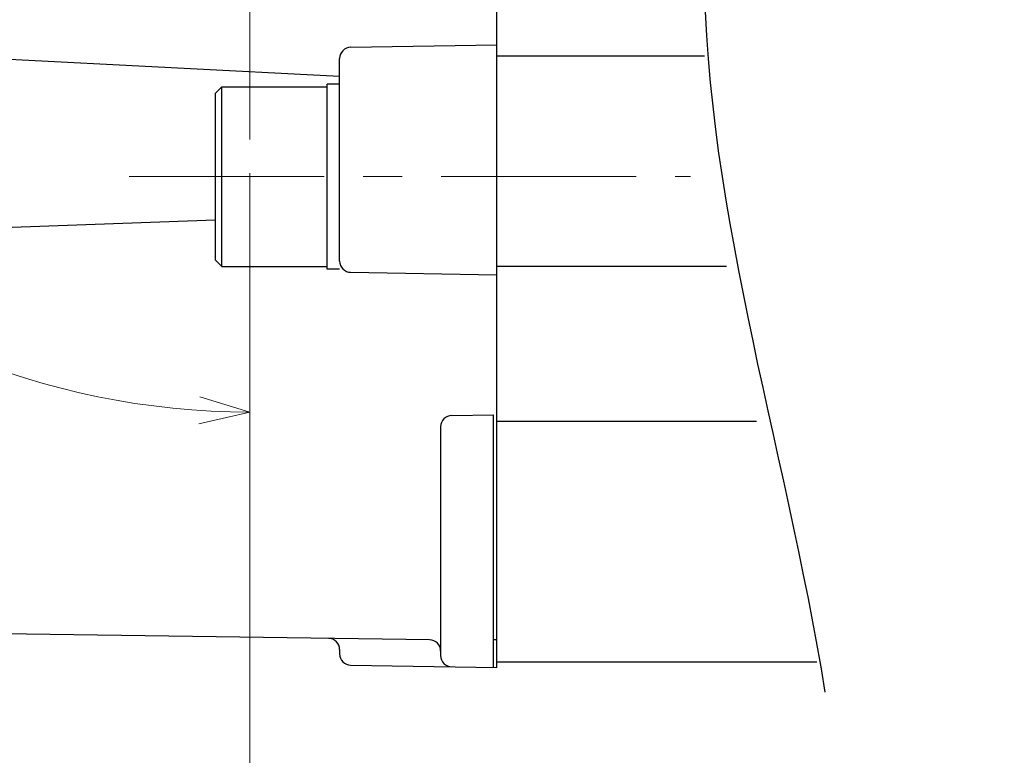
# Model space of a CAD drawing. Header units: millimetres. Extents: x 0 to 1300, y 0 to 891.
# Tile 32 of 141: x 578 to 665, y 200 to 265. Entities that reach past the tile are written whole.
import ezdxf

# ---------------------------------------------------------------- set-up
doc = ezdxf.new("R2010")
doc.units = ezdxf.units.MM
doc.header["$LTSCALE"] = 0.547069
doc.linetypes.add('CENTER', pattern=[50.8, 31.75, -6.35, 6.35, -6.35])
doc.layers.add('NoLayerName_001', color=7, linetype='Continuous')
doc.styles.get("Standard").update_dxf_attribs({"font": 'txt', "bigfont": 'extfont2'})
doc.dimstyles.get("Standard").update_dxf_attribs({"dimtxt": 2.5, "dimasz": 2.5, "dimexe": 1, "dimexo": 1, "dimtad": 1, "dimdec": 3, "dimzin": 0, "dimdsep": 46, "dimtxsty": 'Standard', "dimcen": 2.5, "dimadec": 3, "dimazin": 0, "dimtfac": 0.75, "dimtdec": 3, "dimtmove": 0, "dimatfit": 3, "dimfxl": 1, "dimarcsym": 0})

# ---------------------------------------------------------------- blocks, each defined once
blk = doc.blocks.new('_OPEN30')
at = {"color": 0, "linetype": 'ByBlock', "lineweight": -2}
for p, q in [((-1, 0.267949), (0, 0)), ((0, 0), (-1, -0.267949)), ((0, 0), (-1, 0))]:
    blk.add_line(p, q, dxfattribs=at)
blk = doc.blocks.new('*D146')
at = {"layer": 'Defpoints', "color": 0}
for p in [(522.504, 297.502), (522.604, 297.502), (598.115, 254.671), (598.115, 254.571), (542.72, 201.555)]:
    blk.add_point(p, dxfattribs=at)
at = {"layer": 'NoLayerName_001', "color": 0, "linetype": 'Continuous', "lineweight": 13}
for p, q in [((519.504, 297.502), (484.326, 297.502)), ((598.115, 251.571), (598.115, 183.713))]:
    blk.add_line(p, q, dxfattribs=at)
blk.add_arc((598.115, 297.502), 110.789, 182.32738, 267.67262, dxfattribs=at)
at = {"layer": 'NoLayerName_001', "color": 0, "lineweight": 13, "xscale": 4.5, "yscale": 4.5, "zscale": 4.5}
for p, rotation in [((487.326, 297.502), 91.16369187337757), ((598.115, 186.713), 358.8363081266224)]:
    blk.add_blockref('_OPEN30', p, dxfattribs=dict(at, rotation=rotation))
at = {"layer": 'NoLayerName_001', "color": 0, "lineweight": 13, "insert": (513.056, 239.647), "char_height": 9.6, "attachment_point": 5, "rotation": 304.22235}
blk.add_mtext('\\W0.8594;90%%d', dxfattribs=at)
blk = doc.blocks.new('DIM_0002')
at = {"color": 3, "linetype": 'Continuous', "lineweight": 13}
for points in [[(67.226, 24.295), (67.226, 3), (67.226, 0)], [(62.769, 4.356), (67.226, 3), (62.688, 1.945)]]:
    blk.add_lwpolyline(points, dxfattribs=at)
blk.add_arc((67.226, 70.226), 67.226, 0, 270, dxfattribs=at)

msp = doc.modelspace()

# ---------------------------------------------------------------- linework, layer by layer
at = {"layer": 'NoLayerName_001', "color": 7, "linetype": 'Continuous', "lineweight": 25}
for p, q in [((620.1146, 207.5016), (620.1146, 387.5016)), ((607.0971, 262.7744), (620.1146, 263.0016)), ((606.1146, 260.1725), (576.1146, 261.7207)), ((606.1146, 243.7287), (606.1146, 261.7746)), ((638.6131, 262.0016), (620.1146, 262.0016)), ((595.0146, 258.6516), (595.6146, 259.2516)), ((595.6146, 243.2516), (595.6146, 259.2516)), ((595.6146, 259.2516), (605.0146, 259.2516)), ((605.0146, 243.0016), (605.0146, 259.5016)), ((606.1146, 259.5016), (605.0146, 259.5016)), ((595.0146, 258.6516), (595.0146, 243.8516)), ((576.1146, 246.715), (595.0146, 247.4127)), ((595.6146, 243.2516), (595.0146, 243.8516)), ((595.6146, 243.2516), (605.0146, 243.2516)), ((640.5871, 243.2516), (620.1146, 243.2516)), ((606.1146, 243.0016), (605.0146, 243.0016)), ((607.0971, 242.7289), (620.1146, 242.5016)), ((616.0971, 229.9699), (619.8146, 230.0348)), ((619.8146, 207.5069), (619.8146, 230.0348)), ((643.2619, 229.4475), (620.1146, 229.4475)), ((615.1146, 228.9701), (615.1146, 208.5716)), ((614.1283, 209.9819), (576.1146, 210.5016)), ((619.8146, 210.0016), (620.1146, 210.0016)), ((606.1146, 209.105), (606.1146, 208.7287)), ((648.633, 208.0016), (620.1146, 208.0016)), ((607.0971, 207.7289), (620.1146, 207.5016))]:
    msp.add_line(p, q, dxfattribs=at)
at = {"layer": 'NoLayerName_001', "color": 60, "linetype": 'CENTER', "lineweight": 13}
msp.add_line((598.1146, 254.5707), (598.1146, 328.8987), dxfattribs=at)
at = {"layer": 'NoLayerName_001', "color": 4, "linetype": 'CENTER', "lineweight": 13}
msp.add_line((587.3646, 251.2516), (637.3646, 251.2516), dxfattribs=at)
at = {"layer": 'NoLayerName_001', "color": 7, "linetype": 'Continuous', "lineweight": 25}
for centre, start, end in [((607.1146, 261.7746), 91, 180), ((607.1146, 243.7287), 180, 269), ((616.1146, 228.9701), 91, 180), ((605.1146, 209.105), 0, 89.216661), ((614.1146, 208.982), 0, 89.438295), ((607.1146, 208.7287), 180, 269), ((616.1146, 208.5716), 180, 269)]:
    msp.add_arc(centre, 1, start, end, dxfattribs=at)
msp.add_open_spline([(637.4989, 390.6471), (640.8747, 378.5442), (656.9739, 340.3076), (628.9807, 276.7274), (645.7705, 227.628), (649.359, 205.3128)], degree=3, knots=[0, 0, 0, 0, 37.6947766, 120.2702915, 188.0758482, 188.0758482, 188.0758482, 188.0758482], dxfattribs=at)
msp.add_open_spline([(637.4989, 390.6471), (640.8747, 378.5442), (656.9739, 340.3076), (628.9807, 276.7274), (645.7705, 227.628), (649.359, 205.3128)], degree=3, knots=[0, 0, 0, 0, 37.6947766, 120.2702915, 188.0758482, 188.0758482, 188.0758482, 188.0758482], dxfattribs=at)

# ---------------------------------------------------------------- block references
at = {"layer": 'NoLayerName_001', "color": 3, "linetype": 'Continuous', "lineweight": 13}
msp.add_blockref('DIM_0002', (530.8889, 227.276), dxfattribs=at)

# ---------------------------------------------------------------- dimensions: what is measured, and where the dimension line sits
dim = msp.add_angular_dim_2l(base=(542.72, 201.5555), line1=((598.1146, 254.5707), (598.1146, 254.6707)), line2=((522.5043, 297.5016), (522.6043, 297.5016)), text='\\W0.8594;<>', dimstyle='Standard', override={"dimtxt": 9.6, "dimasz": 4.5, "dimexe": 3, "dimexo": 3, "dimgap": 3, "dimblk": 'OPEN30', "dimclrd": 0, "dimclre": 0, "dimclrt": 0, "dimazin": 2, "dimtp": 0, "dimtm": 0, "dimlwd": 13, "dimlwe": 13}, dxfattribs=at)
dim.commit()
dim.dimension.update_dxf_attribs({"geometry": '*D146', "text_midpoint": (506.5074, 235.1932), "dimtype": 162})

doc.saveas('drawing.dxf')
